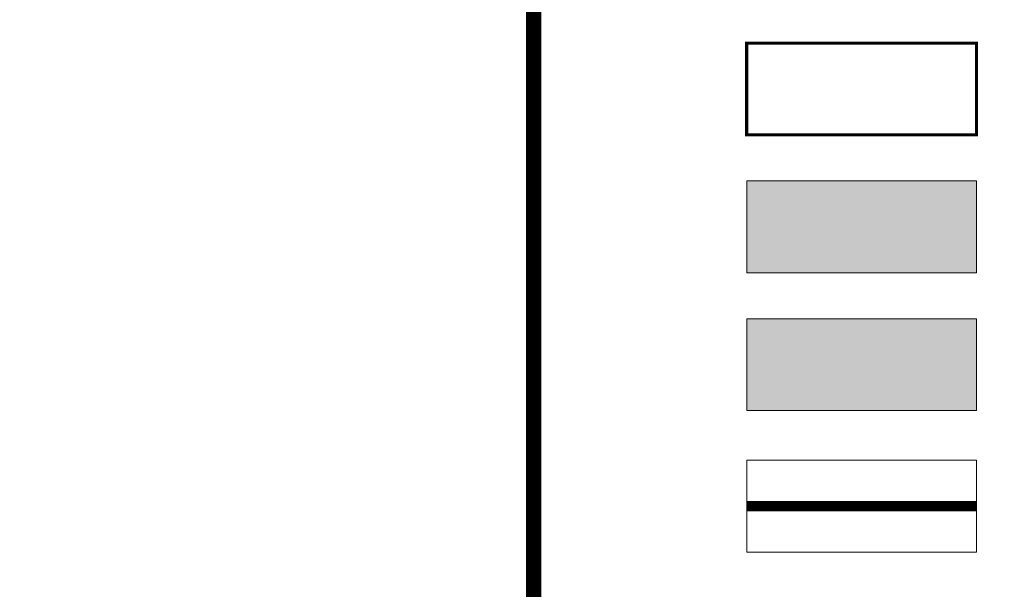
# Model space of a CAD drawing. Header units: millimetres. Extents: x 4385 to 11928, y 17253 to 36963.
# Tile 245 of 256: x 7751 to 7784, y 18774 to 18792. Entities that reach past the tile are written whole.
import ezdxf

# ---------------------------------------------------------------- set-up
doc = ezdxf.new("R2010")
doc.units = ezdxf.units.MM
doc.linetypes.add('ОЗЕЛ_Ботаническая_Р$0$DASHED', pattern=[19.05, 12.7, -6.35])
doc.linetypes.add('ОЗЕЛ_Ботаническая_Р$0$П(2018)-170801_Пятницкое_ГП(к)$0$откос3', pattern=[26.9, 6, -5, 0.3, -5, 0.3, -5, 0.3, -5])
for name, color, linetype, lineweight, true_color in [('БЛАГО_Ботаническая_Р$0$ГП_рамка', 7, 'Continuous', 18, 0x000000), ('ОЗЕЛ_Ботаническая_Р$0$Верт_подп_стены', 7, 'Continuous', 0, 0x000000), ('ОЗЕЛ_Ботаническая_Р$0$ГП_здан_сущ_штриховка', 253, 'Continuous', 0, 0x828282), ('ОЗЕЛ_Ботаническая_Р$0$ГП_рамка', 7, 'Continuous', 15, 0x000000)]:
    doc.layers.add(name, color=color, linetype=linetype, lineweight=lineweight, true_color=true_color)
doc.layers.add('ОЗЕЛ_Ботаническая_Р$0$ГП_здан_проект_гараж', color=7, linetype='Continuous', true_color=0xcc0000)
doc.layers.add('ОЗЕЛ_Ботаническая_Р$0$ГП_озел_проект', color=7, linetype='Continuous', lineweight=0, true_color=0xc4cfab, transparency=0.7)

# ---------------------------------------------------------------- blocks, each defined once
blk = doc.blocks.new('*U1064')
at = {"layer": 'БЛАГО_Ботаническая_Р$0$ГП_рамка', "color": 5, "const_width": 0.5}
blk.add_lwpolyline([(7682.475, 18832.995), (7768.207, 18832.995), (7768.207, 18595.338), (7682.475, 18595.338)], close=True, dxfattribs=at)
blk = doc.blocks.new('ОЗЕЛ_Ботаническая_Р')
at = {"layer": 'ОЗЕЛ_Ботаническая_Р$0$ГП_здан_сущ_штриховка', "linetype": 'Continuous'}
blk.add_hatch(color=256, dxfattribs=at).paths.add_polyline_path([(7775.16, 18787.093), (7782.66, 18787.093), (7782.66, 18784.093), (7775.16, 18784.093)])
at = {"layer": 'ОЗЕЛ_Ботаническая_Р$0$ГП_озел_проект', "lineweight": 0}
h = blk.add_hatch(color=256, dxfattribs=at)
h.dxf.hatch_style = 1
h.paths.add_polyline_path([(7775.16, 18782.593), (7782.66, 18782.593), (7782.66, 18779.593), (7775.16, 18779.593)])
at = {"layer": 'ОЗЕЛ_Ботаническая_Р$0$Верт_подп_стены', "linetype": 'ОЗЕЛ_Ботаническая_Р$0$П(2018)-170801_Пятницкое_ГП(к)$0$откос3', "ltscale": 0.13, "const_width": 0.28, "flags": 128}
blk.add_lwpolyline([(7775.16, 18776.472), (7782.66, 18776.472)], dxfattribs=at)
at = {"layer": 'ОЗЕЛ_Ботаническая_Р$0$Верт_подп_стены', "ltscale": 0.1, "flags": 128}
for points in [[(7775.16, 18776.622), (7782.66, 18776.622)], [(7775.16, 18776.322), (7782.66, 18776.322)]]:
    blk.add_lwpolyline(points, dxfattribs=at)
at = {"layer": 'ОЗЕЛ_Ботаническая_Р$0$ГП_здан_проект_гараж', "linetype": 'ОЗЕЛ_Ботаническая_Р$0$DASHED', "ltscale": 0.1, "const_width": 0.1}
blk.add_lwpolyline([(7775.16, 18791.593), (7782.66, 18791.593), (7782.66, 18788.593), (7775.16, 18788.593)], close=True, dxfattribs=at)
at = {"layer": 'ОЗЕЛ_Ботаническая_Р$0$ГП_рамка', "color": 5, "const_width": 0.5}
blk.add_lwpolyline([(7768.207, 18832.995), (7849.067, 18832.995), (7849.067, 18507.275), (7768.207, 18507.275)], close=True, dxfattribs=at)
at = {"layer": 'ОЗЕЛ_Ботаническая_Р$0$ГП_рамка'}
for points in [[(7775.16, 18787.093), (7782.66, 18787.093), (7782.66, 18784.093), (7775.16, 18784.093)], [(7775.16, 18782.593), (7782.66, 18782.593), (7782.66, 18779.593), (7775.16, 18779.593)], [(7775.16, 18777.972), (7782.66, 18777.972), (7782.66, 18774.972), (7775.16, 18774.972)]]:
    blk.add_lwpolyline(points, close=True, dxfattribs=at)

msp = doc.modelspace()

# ---------------------------------------------------------------- block references
msp.add_blockref('*U1064', (0, 0))

# ---------------------------------------------------------------- next in the draw order: block references
msp.add_blockref('ОЗЕЛ_Ботаническая_Р', (0, 0))

doc.saveas('drawing.dxf')
